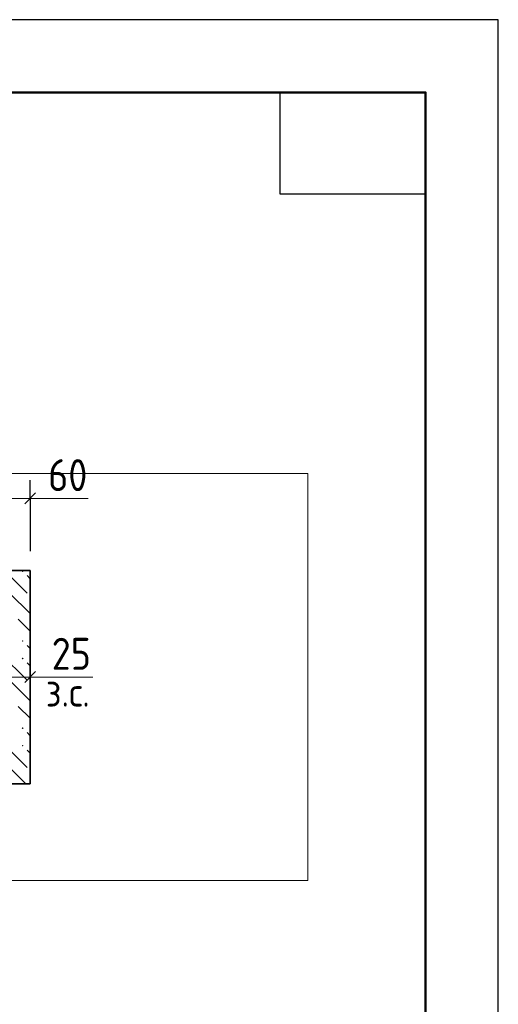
# Model space of a CAD drawing. Header units: millimetres. Extents: x 0 to 59400, y 0 to 42000.
# Tile 22 of 22: x 56108 to 59400, y 35228 to 42000. Entities that reach past the tile are written whole.
import ezdxf

# ---------------------------------------------------------------- set-up
doc = ezdxf.new("R2010")
doc.units = ezdxf.units.MM
for name, color, linetype, lineweight in [('Standard', 7, 'Continuous', 25), ('ЖБ Перекрытие верхний уровень', 7, 'Continuous', 18), ('Позиционная метка номер позиции', 7, 'Continuous', 13), ('Размерная выноска', 7, 'Continuous', 13), ('Размерная линия_ общее', 7, 'Continuous', 13)]:
    doc.layers.add(name, color=color, linetype=linetype, lineweight=lineweight)
doc.styles.add('ISOCPEUR', font='txt')

msp = doc.modelspace()

# ---------------------------------------------------------------- hatches: boundary and pattern name
at = {"layer": 'ЖБ Перекрытие верхний уровень', "linetype": 'Continuous', "lineweight": 18, "transparency": 33554687}
for points in [[(56122.3, 38206.9), (56127.5, 38212.2), (56130, 38212.2), (56135.3, 38206.9), (56128.8, 38200.4)], [(56122.3, 37726.9), (56128.8, 37733.4), (56135.3, 37726.9), (56128.8, 37720.4)], [(56122.3, 37606.9), (56128.8, 37613.4), (56135.3, 37606.9), (56128.8, 37600.4)], [(56122.3, 37126.9), (56128.8, 37133.4), (56135.3, 37126.9), (56128.8, 37120.4)], [(56122.3, 37006.9), (56128.8, 37013.4), (56135.3, 37006.9), (56128.8, 37000.4)]]:
    msp.add_hatch(color=7, dxfattribs=at).paths.add_polyline_path(points, flags=16)

# ---------------------------------------------------------------- linework, layer by layer
at = {"layer": 'Standard', "color": 7, "linetype": 'Continuous', "lineweight": 35, "transparency": 33554687}
for p, q in [((58900, 39900), (58900, 20500)), ((58900, 39500), (58900, 20100))]:
    msp.add_line(p, q, dxfattribs=at)
at = {"layer": 'Standard', "color": 251, "linetype": 'Continuous', "lineweight": -3, "true_color": 0x656565, "transparency": 33554687}
for q in [(56180.3, 37603.8), (56180.3, 37353.8), (56180.3, 37475.5)]:
    msp.add_line((56180.3, 37478.8), q, dxfattribs=at)
at = {"layer": 'Standard', "color": 7, "linetype": 'Continuous', "lineweight": 25, "transparency": 33554687}
msp.add_line((56142.8, 37441.3), (56217.8, 37516.3), dxfattribs=at)
at = {"layer": 'Standard', "color": 7, "linetype": 'Continuous', "lineweight": 13, "transparency": 33554687}
for p, q in [((56013.6, 37478.8), (56180.3, 37478.8)), ((56180.3, 37478.8), (56255.3, 37478.8))]:
    msp.add_line(p, q, dxfattribs=at)
at = {"layer": 'Standard', "color": 7, "linetype": 'Continuous', "lineweight": 25, "transparency": 33554687}
for points in [[(0, 0), (59400, 0), (59400, 42000), (0, 42000), (0, 0)], [(58900, 41500), (58900, 40800), (57900, 40800), (57900, 41500), (58900, 41500)]]:
    msp.add_lwpolyline(points, close=True, dxfattribs=at)
at = {"layer": 'Standard', "color": 7, "linetype": 'Continuous', "lineweight": 50, "transparency": 33554687}
msp.add_lwpolyline([(2000, 41500), (58900, 41500), (58900, 500), (2000, 500), (2000, 41500)], close=True, dxfattribs=at)
at = {"layer": 'Standard', "color": 7, "linetype": 'Continuous', "lineweight": 13, "transparency": 33554687}
msp.add_lwpolyline([(58900, 41500), (37400, 41500), (37400, 6000), (58900, 6000), (58900, 41500)], dxfattribs=at)
at = {"layer": 'Standard', "color": 254, "linetype": 'Continuous', "lineweight": 13, "true_color": 0xc4c4ff, "transparency": 33554687}
msp.add_lwpolyline([(44242.9, 36078.8), (58091.2, 36078.8), (58091.2, 38878.8), (44242.9, 38878.8), (44242.9, 36078.8)], dxfattribs=at)
at = {"layer": 'ЖБ Перекрытие верхний уровень', "color": 7, "linetype": 'Continuous', "lineweight": 35, "transparency": 33554687}
for p, q in [((56180.3, 38212.2), (44909.5, 38212.2)), ((56180.3, 36745.5), (56180.3, 38212.2)), ((44909.5, 36745.5), (56180.3, 36745.5))]:
    msp.add_line(p, q, dxfattribs=at)
at = {"layer": 'ЖБ Перекрытие верхний уровень', "color": 9, "linetype": 'Continuous', "lineweight": 18, "true_color": 0xc7c7c7, "transparency": 33554687}
for p, q in [((56003.5, 38212.2), (56158.8, 38056.9)), ((56158.8, 38176.9), (56180.3, 38155.4)), ((56038.8, 38056.9), (56180.3, 37915.4)), ((56098.8, 37876.9), (56180.3, 37795.4)), ((56180.3, 37675.4), (56158.8, 37696.9)), ((55978.8, 37636.9), (56158.8, 37456.9)), ((56158.8, 37576.9), (56180.3, 37555.4)), ((56038.8, 37456.9), (56180.3, 37315.4)), ((56098.8, 37276.9), (56180.3, 37195.4)), ((56180.3, 37075.4), (56158.8, 37096.9)), ((55978.8, 37036.9), (56158.8, 36856.9)), ((56158.8, 36976.9), (56180.3, 36955.4)), ((56038.8, 36856.9), (56150.2, 36745.5))]:
    msp.add_line(p, q, dxfattribs=at)
at = {"layer": 'Позиционная метка номер позиции', "color": 251, "linetype": 'Continuous', "lineweight": 13, "true_color": 0x656565, "transparency": 33554687}
msp.add_line((56180.3, 38707.7), (56580.3, 38707.7), dxfattribs=at)
at = {"layer": 'Размерная выноска', "color": 7, "linetype": 'Continuous', "lineweight": 13, "transparency": 33554687}
msp.add_line((56180.3, 37478.8), (56610.5, 37478.8), dxfattribs=at)
at = {"layer": 'Размерная линия_ общее', "color": 251, "linetype": 'Continuous', "lineweight": -3, "true_color": 0x656565, "transparency": 33554687}
for q in [(56180.3, 38832.7), (56180.3, 38582.7), (56180.3, 38345.5)]:
    msp.add_line((56180.3, 38707.7), q, dxfattribs=at)
at = {"layer": 'Размерная линия_ общее', "color": 251, "linetype": 'Continuous', "lineweight": 25, "true_color": 0x656565, "transparency": 33554687}
msp.add_line((56142.8, 38670.2), (56217.8, 38745.2), dxfattribs=at)
at = {"layer": 'Размерная линия_ общее', "color": 251, "linetype": 'Continuous', "lineweight": 13, "true_color": 0x656565, "transparency": 33554687}
for p, q in [((55780.3, 38707.7), (56180.3, 38707.7)), ((56180.3, 38707.7), (56255.3, 38707.7))]:
    msp.add_line(p, q, dxfattribs=at)

# ---------------------------------------------------------------- texts
at = {"layer": 'Standard', "color": 7, "linetype": 'Continuous', "lineweight": 25, "transparency": 33554687, "insert": (56328.4, 37528.8), "char_height": 220, "width": 403.932, "attachment_point": 7, "style": 'ISOCPEUR'}
msp.add_mtext('\\W0.87;25', dxfattribs=at)
at = {"layer": 'Standard', "color": 7, "linetype": 'Continuous', "lineweight": 18, "transparency": 33554687, "insert": (56287.9, 37275.7), "char_height": 200, "width": 459.942, "attachment_point": 7, "style": 'ISOCPEUR'}
msp.add_mtext('\\W0.90;з.с.', dxfattribs=at)
at = {"layer": 'Размерная линия_ общее', "color": 251, "linetype": 'Continuous', "lineweight": 25, "true_color": 0x656565, "transparency": 33554687, "insert": (56303.9, 38757.7), "char_height": 220, "width": 403.924, "attachment_point": 7, "style": 'ISOCPEUR'}
msp.add_mtext('\\W0.87;60', dxfattribs=at)

doc.saveas('drawing.dxf')
